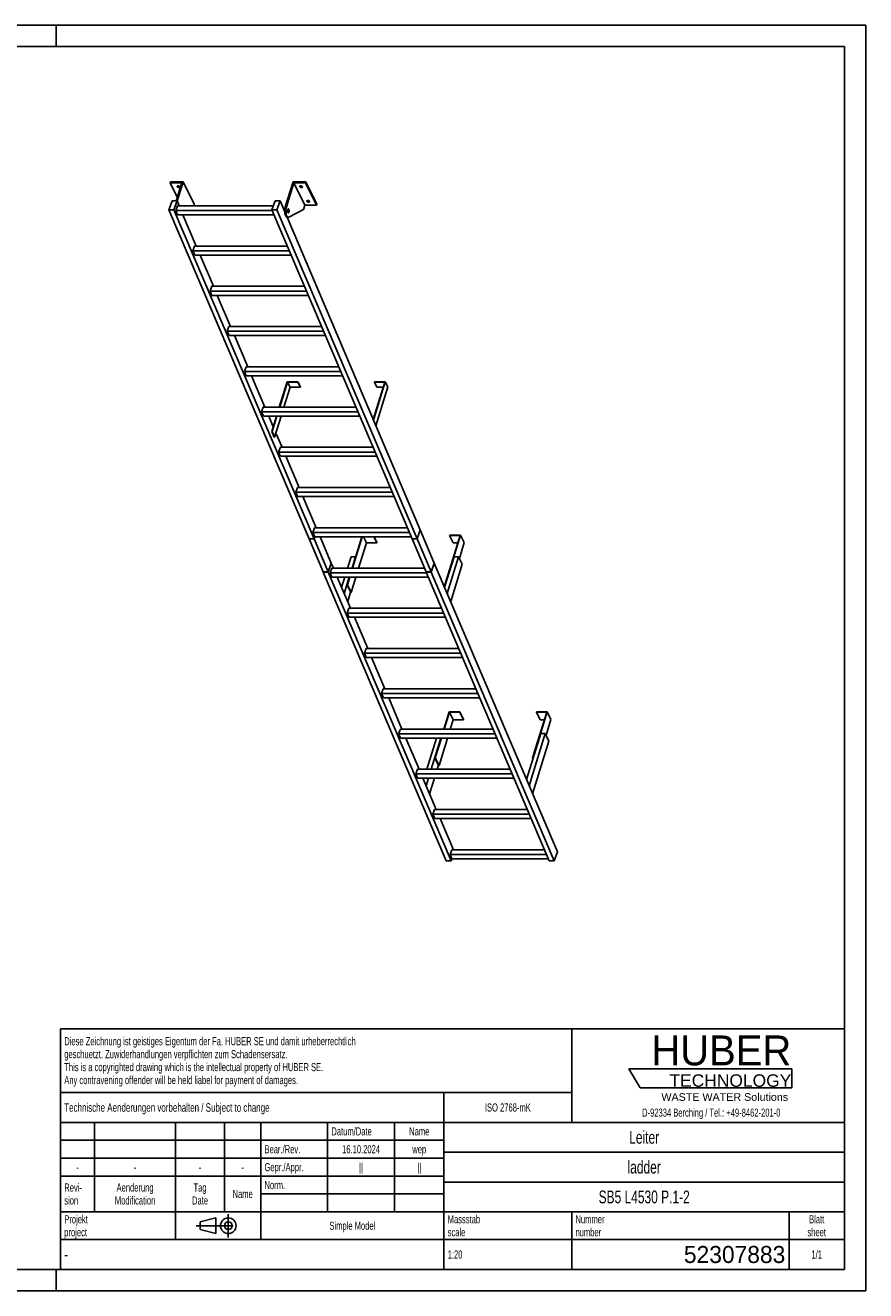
# Model space of a CAD drawing. Header units: millimetres. Extents: x 0 to 8400, y 0 to 5940.
# Tile 2 of 2: x 4455 to 8400, y 0 to 5940. Entities that reach past the tile are written whole.
import ezdxf

# ---------------------------------------------------------------- set-up
doc = ezdxf.new("R2010")
doc.units = ezdxf.units.MM
doc.header["$LTSCALE"] = 462
doc.linetypes.add('CENTER', pattern=[0.6, 0.375, -0.075, 0.075, -0.075])
doc.layers.get('0').update_dxf_attribs({"linetype": 'CONTINUOUS'})
for name, color, linetype in [('005_AXIS', 7, 'CONTINUOUS'), ('HUBER_Logo_BL1', 7, 'CONTINUOUS'), ('HUBER_Logo_BL2', 7, 'CONTINUOUS')]:
    doc.layers.add(name, color=color, linetype=linetype)
doc.styles.get("Standard").update_dxf_attribs({"font": 'txt', "width": 0.7})
doc.styles.add('TEXTSTYLE_2', font='txt')
doc.styles.add('TEXTSTYLE_3', font='arial.ttf')
doc.styles.add('TEXTSTYLE_5', font='txt', dxfattribs={"width": 0.8})
doc.styles.add('TEXTSTYLE_6', font='txt')

# ---------------------------------------------------------------- blocks, each defined once
blk = doc.blocks.new('HUBER_LOGO_BL1', base_point=(7675, 1007.5))
at = {"layer": 'HUBER_Logo_BL1', "color": 2, "linetype": 'Continuous', "attachment_point": 3, "line_spacing_factor": 0.78}
for s, insert, char_height, width, style in [('HUBER\\P\\fArial;\\H58.5;TECHNOLOGY ', (8050.7, 1198.2), 140.4, 775.343, 'TEXTSTYLE_2'), ('WASTE WATER Solutions', (8036, 927.2), 36, 594.067, 'TEXTSTYLE_3')]:
    blk.add_mtext(s, dxfattribs=dict(at, insert=insert, char_height=char_height, width=width, style=style))
at = {"layer": 'HUBER_Logo_BL1', "color": 2, "linetype": 'Continuous', "insert": (7675, 854.8), "char_height": 38, "width": 1621.786, "attachment_point": 2, "line_spacing_factor": 0.96}
blk.add_mtext('D-92334 Berching / Tel.: +49-8462-201-0', dxfattribs=at)
blk = doc.blocks.new('PROJEKTIONSMETHODE_1_BL3', base_point=(5360, 305))
at = {"color": 2, "linetype": 'CENTER'}
for p, q in [((5407.7, 360), (5407.7, 250)), ((5257.3, 305), (5462.7, 305))]:
    blk.add_line(p, q, dxfattribs=at)
at = {"color": 2, "linetype": 'Continuous'}
for p, q in [((5275.7, 323.3), (5349, 341.7)), ((5275.7, 286.7), (5275.7, 323.3)), ((5349, 268.3), (5349, 341.7)), ((5275.7, 286.7), (5349, 268.3))]:
    blk.add_line(p, q, dxfattribs=at)
for radius in [36.7, 18.3]:
    blk.add_circle((5407.7, 305), radius, dxfattribs=at)
blk = doc.blocks.new('*T17')
at = {"color": 3, "linetype": 'Continuous'}
for p, q in [((0, 0), (3680, 0)), ((0, 0), (0, -1130)), ((2400, 0), (2400, -440)), ((3680, 0), (3680, -1130)), ((0, -300), (2400, -300)), ((1800, -300), (1800, -1130)), ((0, -440), (3680, -440)), ((160, -440), (160, -860)), ((540, -440), (540, -990)), ((770, -440), (770, -860)), ((940, -440), (940, -990)), ((1254, -440), (1254, -860)), ((1568, -440), (1568, -860)), ((0, -524), (1800, -524)), ((1800, -580), (3680, -580)), ((0, -608), (1800, -608)), ((0, -692), (1800, -692)), ((1800, -720), (3680, -720)), ((940, -776), (1800, -776)), ((0, -860), (3680, -860)), ((2400, -860), (2400, -1130)), ((3420, -860), (3420, -1130)), ((0, -990), (3680, -990)), ((0, -1130), (3680, -1130))]:
    blk.add_line(p, q, dxfattribs=at)
at = {"color": 2, "linetype": 'Continuous', "line_spacing_factor": 0.96}
for s, insert, char_height, width, attachment_point in [('Diese Zeichnung ist geistiges Eigentum der Fa. HUBER SE und damit urheberrechtlich \\Pgeschuetzt. Zuwiderhandlungen verpflichten zum Schadensersatz.\\PThis is a copyrighted drawing which is the intellectual property of HUBER SE.\\PAny contravening offender will be held liabel for payment of damages.', (17.5, -39.8), 38, 4429.714, 1), ('Technische Aenderungen vorbehalten / Subject to change', (17.5, -350), 40, 3049.524, 1), ('ISO 2768-mK', (2100, -351), 38, 665.905, 2), ('Datum/Date', (1271.5, -463), 38, 584.476, 1), ('Name', (1684, -463), 38, 253.333, 2), ('Leiter', (2740, -480), 60, 480, 2), ('Bear./Rev.', (957.5, -547), 38, 544.667, 1), ('16.10.2024', (1411, -547), 38, 546.476, 2), ('wep', (1684, -547), 38, 199.048, 2), ('-', (80, -631), 38, 68.762, 2), ('-', (350, -631), 38, 68.762, 2), ('-', (655, -631), 38, 68.762, 2), ('-', (855, -631), 38, 68.762, 2), ('Gepr./Appr.', (957.5, -631), 38, 598.952, 1), ('||', (1411, -631), 38, 101.333, 2), ('||', (1684, -631), 38, 101.333, 2), ('ladder', (2740, -620), 60, 502.857, 2), ('Revi-\\Psion', (17.5, -726.6), 38, 276.857, 1), ('Aenderung\\PModification', (350, -726.6), 38, 606.19, 2), ('Tag\\PDate', (655, -726.6), 38, 235.238, 2), ('Name', (855, -757), 38, 253.333, 2), ('Norm. ', (957.5, -715), 38, 351.048, 1), ('SB5 L4530 P.1-2', (2740, -760), 60, 1334.286, 2), ('Projekt\\Pproject', (17.5, -875.6), 38, 367.333, 1), ('Massstab\\Pscale', (1817.5, -875.6), 38, 448.762, 1), ('Nummer\\Pnumber', (2417.5, -875.6), 38, 372.762, 1), ('Blatt\\Psheet', (3550, -875.6), 38, 275.048, 2), ('Simple Model', (1370, -906), 38, 656.857, 2), ('1:20', (1817.5, -1041), 38, 204.476, 1), ('1/1', (3550, -1041), 38, 159.238, 2)]:
    blk.add_mtext(s, dxfattribs=dict(at, insert=insert, char_height=char_height, width=width, attachment_point=attachment_point))
for s, insert, char_height, width, attachment_point, style in [('-', (17.5, -1035), 50, 36.667, 1, 'TEXTSTYLE_5'), ('52307883', (3402.5, -1020), 80, 1173.333, 3, 'TEXTSTYLE_6')]:
    blk.add_mtext(s, dxfattribs=dict(at, insert=insert, char_height=char_height, width=width, attachment_point=attachment_point, style=style))
blk = doc.blocks.new('HUBER_LOGO_BL2', base_point=(7670.4, 997))
at = {"layer": 'HUBER_Logo_BL2', "color": 5, "linetype": 'Continuous'}
for p, q in [((8052.9, 1042), (7287.9, 1042)), ((7287.9, 1042), (7341.9, 952)), ((8052.9, 1042), (8052.9, 952)), ((7341.9, 952), (8052.9, 952))]:
    blk.add_line(p, q, dxfattribs=at)

msp = doc.modelspace()

# ---------------------------------------------------------------- linework, layer by layer
at = {"color": 3, "linetype": 'Continuous'}
for p, q in [((8400, 5940), (0, 5940)), ((4600, 5940), (4600, 5840)), ((8400, 5940), (8400, 0)), ((4600, 0), (4600, 100)), ((8400, 0), (0, 0))]:
    msp.add_line(p, q, dxfattribs=at)
at = {"color": 5, "linetype": 'Continuous'}
for p, q in [((8300, 5840), (100, 5840)), ((8300, 100), (8300, 5840)), ((100, 100), (8300, 100))]:
    msp.add_line(p, q, dxfattribs=at)
at = {"color": 7, "linetype": 'Continuous'}
for p, q in [((5188.782, 5201.069), (5134.439, 5201.069)), ((5188.782, 5201.069), (5162.524, 5116.1)), ((5167.573, 5114.553), (5195.76, 5205.769)), ((5675.003, 5087.486), (5711.555, 5205.769)), ((5715.629, 5201.069), (5680.529, 5087.486)), ((5767.486, 5095.395), (5715.629, 5201.069)), ((5769.971, 5201.069), (5715.629, 5201.069)), ((5128.91, 5074.031), (5143.887, 5116.1)), ((5143.887, 5116.1), (5166.914, 5116.1)), ((5166.914, 5116.1), (5151.937, 5074.031)), ((5612.467, 5074.031), (5627.444, 5116.1)), ((5627.444, 5116.1), (5650.471, 5116.1)), ((5650.471, 5116.1), (5635.494, 5074.031)), ((5672.624, 5064.094), (5650.471, 5116.1)), ((5787.086, 3528.881), (5128.91, 5074.031)), ((5151.937, 5074.031), (5128.91, 5074.031)), ((5810.113, 3528.881), (5151.937, 5074.031)), ((5161.232, 5070.5), (5169.115, 5092.642)), ((5169.855, 5050.258), (5161.232, 5070.5)), ((5613.971, 5070.5), (5161.232, 5070.5)), ((5619.093, 5092.642), (5169.115, 5092.642)), ((5169.855, 5050.258), (5622.594, 5050.258)), ((5247.618, 5100.095), (5245.314, 5092.642)), ((6270.643, 3528.881), (5612.467, 5074.031)), ((5635.494, 5074.031), (5612.467, 5074.031)), ((6293.67, 3528.881), (5635.494, 5074.031)), ((5761.285, 5075.329), (5691.99, 5039.43)), ((5767.486, 5095.395), (5761.285, 5075.329)), ((5767.486, 5095.395), (5821.828, 5095.395)), ((6308.647, 3570.951), (5683.345, 5038.923)), ((5684.154, 5038.838), (5689.68, 5038.838)), ((5241.708, 4881.573), (5249.591, 4903.715)), ((5250.33, 4861.331), (5241.708, 4881.573)), ((5694.447, 4881.573), (5241.708, 4881.573)), ((5685.015, 4903.715), (5249.591, 4903.715)), ((5250.33, 4861.331), (5703.069, 4861.331)), ((5322.184, 4692.647), (5330.066, 4714.789)), ((5330.806, 4672.405), (5322.184, 4692.647)), ((5774.923, 4692.647), (5322.184, 4692.647)), ((5765.491, 4714.789), (5330.066, 4714.789)), ((5330.806, 4672.405), (5783.545, 4672.405)), ((5410.542, 4525.862), (5402.659, 4503.72)), ((5845.967, 4525.862), (5410.542, 4525.862)), ((5411.282, 4483.478), (5402.659, 4503.72)), ((5855.398, 4503.72), (5402.659, 4503.72)), ((5411.282, 4483.478), (5864.021, 4483.478)), ((5491.018, 4336.935), (5483.135, 4314.794)), ((5926.442, 4336.935), (5491.018, 4336.935)), ((5491.757, 4294.552), (5483.135, 4314.794)), ((5935.874, 4314.794), (5483.135, 4314.794)), ((5491.757, 4294.552), (5944.496, 4294.552)), ((5685.374, 4265.55), (5649.051, 4148.009)), ((5668.936, 4148.009), (5697.575, 4240.686)), ((5684.016, 4267.117), (5734.674, 4267.117)), ((5697.575, 4240.686), (5685.374, 4265.55)), ((5685.374, 4265.55), (5734.19, 4265.55)), ((5746.392, 4240.686), (5697.575, 4240.686)), ((5734.674, 4267.117), (5734.19, 4265.55)), ((5734.19, 4265.55), (5746.392, 4240.686)), ((5734.674, 4267.117), (5746.876, 4242.252)), ((5746.876, 4242.252), (5746.392, 4240.686)), ((6142.22, 4265.55), (6087.794, 4089.429)), ((6093.888, 4267.117), (6093.404, 4265.55)), ((6105.605, 4240.686), (6093.404, 4265.55)), ((6093.404, 4265.55), (6142.22, 4265.55)), ((6093.888, 4267.117), (6144.546, 4267.117)), ((6134.536, 4240.686), (6105.605, 4240.686)), ((5571.493, 4148.009), (5563.611, 4125.867)), ((5572.233, 4105.625), (5563.611, 4125.867)), ((6016.35, 4125.867), (5563.611, 4125.867)), ((6006.918, 4148.009), (5571.493, 4148.009)), ((5572.233, 4105.625), (6024.972, 4105.625)), ((5635.953, 4105.625), (5613.576, 4033.214)), ((5625.101, 4006.159), (5655.838, 4105.625)), ((5659.76, 3959.082), (5631.242, 4026.032)), ((5651.969, 3959.082), (5644.086, 3936.94)), ((5652.709, 3916.698), (5644.086, 3936.94)), ((6096.825, 3936.94), (5644.086, 3936.94)), ((6087.394, 3959.082), (5651.969, 3959.082)), ((5652.709, 3916.698), (6105.448, 3916.698)), ((5740.236, 3770.156), (5677.814, 3916.698)), ((5732.445, 3770.156), (5724.562, 3748.014)), ((5733.184, 3727.772), (5724.562, 3748.014)), ((6177.301, 3748.014), (5724.562, 3748.014)), ((6167.869, 3770.156), (5732.445, 3770.156)), ((5733.184, 3727.772), (6185.923, 3727.772)), ((5820.712, 3581.229), (5758.29, 3727.772)), ((5812.92, 3581.229), (5805.038, 3559.087)), ((6248.345, 3581.229), (5812.92, 3581.229)), ((6293.67, 3528.881), (6308.647, 3570.951)), ((6293.699, 3528.814), (6308.676, 3570.883)), ((6308.676, 3570.883), (6308.623, 3570.883)), ((6374.723, 3415.828), (6308.676, 3570.883)), ((5787.086, 3528.881), (5810.113, 3528.881)), ((5787.115, 3528.814), (5787.139, 3528.881)), ((5853.163, 3373.759), (5787.115, 3528.814)), ((5787.115, 3528.814), (5810.142, 3528.814)), ((5813.66, 3538.845), (5805.038, 3559.087)), ((6257.777, 3559.087), (5805.038, 3559.087)), ((5810.113, 3528.881), (5813.66, 3538.845)), ((5810.142, 3528.814), (5813.713, 3538.845)), ((5876.189, 3373.759), (5810.142, 3528.814)), ((5813.66, 3538.845), (6266.399, 3538.845)), ((5891.166, 3415.828), (5838.766, 3538.845)), ((6034.694, 3538.845), (5989.409, 3392.302)), ((5991.251, 3392.302), (6036.536, 3538.845)), ((6019.587, 3392.302), (6056.03, 3510.231)), ((6041.989, 3538.845), (6056.03, 3510.231)), ((6056.03, 3510.231), (6104.847, 3510.231)), ((6090.805, 3538.845), (6104.847, 3510.231)), ((6092.058, 3538.845), (6105.331, 3511.798)), ((6104.847, 3510.231), (6105.331, 3511.798)), ((6270.643, 3528.881), (6293.67, 3528.881)), ((6270.696, 3528.881), (6270.672, 3528.814)), ((6270.672, 3528.814), (6293.699, 3528.814)), ((6336.72, 3373.759), (6270.672, 3528.814)), ((6359.746, 3373.759), (6293.699, 3528.814)), ((6495.489, 3545.663), (6423.692, 3313.327)), ((6425.534, 3313.327), (6497.815, 3547.23)), ((6447.157, 3547.23), (6446.673, 3545.663)), ((6446.673, 3545.663), (6495.489, 3545.663)), ((6446.673, 3545.663), (6464.06, 3510.231)), ((6497.815, 3547.23), (6447.157, 3547.23)), ((6464.06, 3510.231), (6484.54, 3510.231)), ((6492.276, 3437.606), (6515.203, 3511.798)), ((6497.815, 3547.23), (6515.203, 3511.798)), ((6467.268, 3445.397), (6423.062, 3302.347)), ((6488.452, 3445.397), (6435.339, 3273.524)), ((6488.452, 3445.397), (6467.268, 3445.397)), ((6505.84, 3409.966), (6488.452, 3445.397)), ((5876.189, 3373.759), (5891.166, 3415.828)), ((5876.218, 3373.692), (5891.195, 3415.761)), ((5893.396, 3392.302), (5885.513, 3370.161)), ((5891.195, 3415.761), (5891.142, 3415.761)), ((5901.187, 3392.302), (5891.195, 3415.761)), ((6328.821, 3392.302), (5893.396, 3392.302)), ((6359.746, 3373.759), (6374.723, 3415.828)), ((6359.775, 3373.692), (6374.752, 3415.761)), ((6374.752, 3415.761), (6374.699, 3415.761)), ((6952.452, 2059.538), (6374.752, 3415.761)), ((6451.762, 3234.97), (6505.84, 3409.966)), ((5853.163, 3373.759), (5876.189, 3373.759)), ((5853.191, 3373.692), (5853.215, 3373.759)), ((5853.191, 3373.692), (5876.218, 3373.692)), ((6430.892, 2017.468), (5853.191, 3373.692)), ((6453.918, 2017.468), (5876.218, 3373.692)), ((6338.252, 3370.161), (5885.513, 3370.161)), ((5894.136, 3349.918), (5885.513, 3370.161)), ((5894.136, 3349.918), (6346.875, 3349.918)), ((5981.663, 3203.376), (5919.241, 3349.918)), ((5976.311, 3349.918), (5965.004, 3313.327)), ((5966.846, 3313.327), (5978.153, 3349.918)), ((5984.233, 3277.895), (6006.49, 3349.918)), ((6336.72, 3373.759), (6359.746, 3373.759)), ((6336.772, 3373.759), (6336.748, 3373.692)), ((6336.748, 3373.692), (6359.775, 3373.692)), ((6914.449, 2017.468), (6336.748, 3373.692)), ((6937.475, 2017.468), (6359.775, 3373.692)), ((5965.004, 3313.327), (5966.846, 3313.327)), ((5965.004, 3313.327), (5982.391, 3277.895)), ((5966.846, 3313.327), (5984.233, 3277.895)), ((5982.391, 3277.895), (5984.233, 3277.895)), ((6423.692, 3313.327), (6425.534, 3313.327)), ((6423.692, 3313.327), (6425.387, 3309.872)), ((6425.534, 3313.327), (6426.099, 3312.176)), ((5973.872, 3203.376), (5965.989, 3181.234)), ((6418.728, 3181.234), (5965.989, 3181.234)), ((5974.611, 3160.992), (5965.989, 3181.234)), ((6409.296, 3203.376), (5973.872, 3203.376)), ((5974.611, 3160.992), (6427.35, 3160.992)), ((6062.139, 3014.449), (5999.717, 3160.992)), ((6054.347, 3014.449), (6046.465, 2992.307)), ((6499.204, 2992.307), (6046.465, 2992.307)), ((6055.087, 2972.065), (6046.465, 2992.307)), ((6489.772, 3014.449), (6054.347, 3014.449)), ((6055.087, 2972.065), (6507.826, 2972.065)), ((6142.614, 2825.523), (6080.193, 2972.065)), ((6134.823, 2825.523), (6126.94, 2803.381)), ((6579.679, 2803.381), (6126.94, 2803.381)), ((6135.563, 2783.139), (6126.94, 2803.381)), ((6570.248, 2825.523), (6134.823, 2825.523)), ((6135.563, 2783.139), (6588.302, 2783.139)), ((6223.09, 2636.596), (6160.668, 2783.139)), ((6444.5, 2717.413), (6419.526, 2636.596)), ((6421.368, 2636.596), (6445.858, 2715.846)), ((6495.158, 2717.413), (6444.5, 2717.413)), ((6445.858, 2715.846), (6494.674, 2715.846)), ((6445.858, 2715.846), (6463.245, 2680.414)), ((6449.704, 2636.596), (6463.245, 2680.414)), ((6463.245, 2680.414), (6512.062, 2680.414)), ((6494.674, 2715.846), (6495.158, 2717.413)), ((6494.674, 2715.846), (6512.062, 2680.414)), ((6495.158, 2717.413), (6512.546, 2681.981)), ((6512.062, 2680.414), (6512.546, 2681.981)), ((6902.704, 2715.846), (6836.378, 2501.215)), ((6838.22, 2501.215), (6905.03, 2717.413)), ((6854.372, 2717.413), (6853.888, 2715.846)), ((6853.888, 2715.846), (6902.704, 2715.846)), ((6853.888, 2715.846), (6871.275, 2680.414)), ((6905.03, 2717.413), (6854.372, 2717.413)), ((6871.275, 2680.414), (6891.755, 2680.414)), ((6899.491, 2607.789), (6922.418, 2681.981)), ((6905.03, 2717.413), (6922.418, 2681.981)), ((6215.299, 2636.596), (6207.416, 2614.454)), ((6660.155, 2614.454), (6207.416, 2614.454)), ((6216.038, 2594.212), (6207.416, 2614.454)), ((6650.724, 2636.596), (6215.299, 2636.596)), ((6874.483, 2615.58), (6807.68, 2399.408)), ((6895.667, 2615.58), (6819.958, 2370.585)), ((6895.667, 2615.58), (6874.483, 2615.58)), ((6913.055, 2580.149), (6895.667, 2615.58)), ((6216.038, 2594.212), (6668.777, 2594.212)), ((6303.566, 2447.669), (6241.144, 2594.212)), ((6406.428, 2594.212), (6377.69, 2501.215)), ((6379.532, 2501.215), (6408.27, 2594.212)), ((6396.919, 2465.783), (6436.607, 2594.212)), ((6836.38, 2332.031), (6913.055, 2580.149)), ((6377.69, 2501.215), (6379.532, 2501.215)), ((6377.69, 2501.215), (6395.077, 2465.783)), ((6379.532, 2501.215), (6396.919, 2465.783)), ((6836.378, 2501.215), (6838.22, 2501.215)), ((6836.378, 2501.215), (6838.073, 2497.76)), ((6838.22, 2501.215), (6838.785, 2500.063)), ((6295.774, 2447.669), (6287.892, 2425.528)), ((6731.199, 2447.669), (6295.774, 2447.669)), ((6395.077, 2465.783), (6396.919, 2465.783)), ((6740.631, 2425.528), (6287.892, 2425.528)), ((6296.514, 2405.285), (6287.892, 2425.528)), ((6296.514, 2405.285), (6749.253, 2405.285)), ((6384.041, 2258.743), (6321.62, 2405.285)), ((6376.25, 2258.743), (6368.367, 2236.601)), ((6811.675, 2258.743), (6376.25, 2258.743)), ((6821.106, 2236.601), (6368.367, 2236.601)), ((6376.99, 2216.359), (6368.367, 2236.601)), ((6376.99, 2216.359), (6829.729, 2216.359)), ((6464.517, 2069.816), (6402.095, 2216.359)), ((6456.726, 2069.816), (6448.843, 2047.674)), ((6901.582, 2047.674), (6448.843, 2047.674)), ((6457.465, 2027.432), (6448.843, 2047.674)), ((6457.465, 2027.432), (6453.918, 2017.468)), ((6892.151, 2069.816), (6456.726, 2069.816)), ((6457.465, 2027.432), (6910.204, 2027.432)), ((6952.452, 2059.538), (6937.475, 2017.468)), ((6453.918, 2017.468), (6430.892, 2017.468)), ((6937.475, 2017.468), (6914.449, 2017.468))]:
    msp.add_line(p, q, dxfattribs=at)
at = {"color": 9, "linetype": 'Continuous'}
msp.add_line((5675.003, 5087.486), (5680.529, 5087.486), dxfattribs=at)
at = {"color": 7, "linetype": 'Continuous'}
for points, knots in [([(5675.003, 5087.486), (5674.273, 5085.126), (5673.158, 5080.036), (5672.392, 5072.077), (5672.483, 5063.87), (5673.427, 5056.041), (5674.914, 5050.069), (5676.527, 5045.985), (5677.83, 5043.498), (5679.259, 5041.491), (5680.796, 5040), (5682.433, 5039.06), (5683.601, 5038.838), (5684.154, 5038.838)], [0, 0, 0, 0, 0.13939916, 0.29280569, 0.45031518, 0.6015399, 0.73684017, 0.79611184, 0.84888331, 0.89492094, 0.93453064, 0.96882596, 1, 1, 1, 1]), ([(5680.529, 5087.486), (5679.799, 5085.126), (5678.684, 5080.036), (5677.918, 5072.077), (5678.01, 5063.87), (5678.953, 5056.041), (5680.44, 5050.069), (5682.053, 5045.985), (5683.357, 5043.498), (5684.785, 5041.491), (5686.323, 5040), (5687.959, 5039.06), (5689.128, 5038.838), (5689.68, 5038.838)], [0, 0, 0, 0, 0.13939916, 0.29280569, 0.45031518, 0.6015399, 0.73684017, 0.79611184, 0.84888331, 0.89492094, 0.93453064, 0.96882596, 1, 1, 1, 1]), ([(5689.68, 5038.838), (5689.874, 5038.838), (5690.674, 5038.889), (5691.453, 5039.152), (5691.99, 5039.43)], [0, 0, 0, 0, 0.24280265, 1, 1, 1, 1])]:
    msp.add_open_spline(points, degree=3, knots=knots, dxfattribs=at)
at = {"layer": '005_AXIS', "color": 7, "linetype": 'Continuous'}
for p, q in [((5135.891, 5205.769), (5134.439, 5201.069)), ((5134.439, 5201.069), (5167.784, 5133.119)), ((5195.76, 5205.769), (5135.891, 5205.769)), ((5247.618, 5100.095), (5195.76, 5205.769)), ((5771.424, 5205.769), (5711.555, 5205.769)), ((5771.424, 5205.769), (5769.971, 5201.069)), ((5821.828, 5095.395), (5769.971, 5201.069)), ((5823.281, 5100.095), (5771.424, 5205.769)), ((5176.906, 5092.642), (5166.914, 5116.1)), ((5257.382, 4903.715), (5194.96, 5050.258)), ((5672.845, 5076.338), (5667.408, 5076.338)), ((5689.68, 5076.338), (5687.573, 5076.338)), ((5689.68, 5061.338), (5687.577, 5061.338)), ((5823.281, 5100.095), (5821.828, 5095.395)), ((5337.858, 4714.789), (5275.436, 4861.331)), ((5418.333, 4525.862), (5355.912, 4672.405)), ((5498.809, 4336.935), (5436.387, 4483.478)), ((5579.285, 4148.009), (5516.863, 4294.552)), ((5684.016, 4267.117), (5647.208, 4148.009)), ((6144.546, 4267.117), (6088.862, 4086.923)), ((6100.387, 4059.867), (6156.748, 4242.252)), ((6156.748, 4242.252), (6144.546, 4267.117)), ((5618.65, 4055.594), (5597.339, 4105.625)), ((5634.111, 4105.625), (5611.734, 4033.214)), ((5611.734, 4033.214), (5623.259, 4006.159)), ((5611.734, 4033.214), (5613.576, 4033.214)), ((5613.576, 4033.214), (5625.101, 4006.159)), ((5623.259, 4006.159), (5625.101, 4006.159)), ((5983.711, 3445.397), (5967.303, 3392.302)), ((5983.711, 3445.397), (6004.895, 3445.397)), ((6004.895, 3445.397), (5988.488, 3392.302)), ((6005.46, 3444.246), (6004.895, 3445.397)), ((5954.206, 3349.918), (5939.505, 3302.347)), ((5975.39, 3349.918), (5951.782, 3273.524)), ((5968.205, 3234.97), (5981.826, 3279.047)), ((6384.322, 2594.212), (6339.037, 2447.669)), ((6405.507, 2594.212), (6360.222, 2447.669)), ((6388.558, 2447.669), (6394.512, 2466.935)), ((6325.94, 2405.285), (6324.123, 2399.408)), ((6347.124, 2405.285), (6336.401, 2370.585)), ((6352.823, 2332.031), (6375.461, 2405.285))]:
    msp.add_line(p, q, dxfattribs=at)
for points, knots in [([(5167.538, 5182.42), (5167.386, 5182.73), (5167.173, 5183.366), (5167.223, 5184.042), (5167.315, 5184.34)], [0, 0, 0, 0, 0.52599001, 1, 1, 1, 1]), ([(5167.315, 5184.34), (5167.438, 5184.741), (5167.995, 5185.533), (5169.372, 5186.232), (5171.128, 5186.524), (5173.118, 5186.397), (5175.146, 5185.87), (5177.013, 5184.993), (5178.528, 5183.859), (5179.272, 5182.909), (5179.512, 5182.42)], [0, 0, 0, 0, 0.08792798, 0.19150839, 0.31584218, 0.45699793, 0.60613597, 0.75253436, 0.88609218, 1, 1, 1, 1]), ([(5179.735, 5180.501), (5179.611, 5180.1), (5179.054, 5179.308), (5177.678, 5178.609), (5175.921, 5178.317), (5173.932, 5178.444), (5171.903, 5178.971), (5170.037, 5179.847), (5168.522, 5180.982), (5167.777, 5181.932), (5167.538, 5182.42)], [0, 0, 0, 0, 0.08792798, 0.19150839, 0.31584218, 0.45699793, 0.60613597, 0.75253436, 0.88609218, 1, 1, 1, 1]), ([(5178.907, 5183.329), (5178.141, 5183.112), (5176.417, 5182.985), (5173.848, 5183.466), (5171.455, 5184.518), (5170.104, 5185.596), (5169.593, 5186.207)], [0, 0, 0, 0, 0.23499217, 0.50000086, 0.76500904, 1, 1, 1, 1]), ([(5179.512, 5182.42), (5179.664, 5182.111), (5179.877, 5181.475), (5179.827, 5180.798), (5179.735, 5180.501)], [0, 0, 0, 0, 0.52599001, 1, 1, 1, 1]), ([(5743.201, 5182.42), (5743.049, 5182.73), (5742.836, 5183.366), (5742.886, 5184.042), (5742.978, 5184.34)], [0, 0, 0, 0, 0.52599001, 1, 1, 1, 1]), ([(5742.978, 5184.34), (5743.102, 5184.741), (5743.658, 5185.533), (5745.035, 5186.232), (5746.791, 5186.524), (5748.781, 5186.397), (5750.81, 5185.87), (5752.676, 5184.993), (5754.191, 5183.859), (5754.935, 5182.909), (5755.175, 5182.42)], [0, 0, 0, 0, 0.08792798, 0.19150839, 0.31584218, 0.45699793, 0.60613597, 0.75253436, 0.88609218, 1, 1, 1, 1]), ([(5755.398, 5180.501), (5755.274, 5180.1), (5754.718, 5179.308), (5753.341, 5178.609), (5751.585, 5178.317), (5749.595, 5178.444), (5747.566, 5178.971), (5745.7, 5179.847), (5744.185, 5180.982), (5743.441, 5181.932), (5743.201, 5182.42)], [0, 0, 0, 0, 0.08792798, 0.19150839, 0.31584218, 0.45699793, 0.60613597, 0.75253436, 0.88609218, 1, 1, 1, 1]), ([(5754.57, 5183.329), (5753.804, 5183.112), (5752.08, 5182.985), (5749.511, 5183.466), (5747.119, 5184.518), (5745.767, 5185.596), (5745.256, 5186.207)], [0, 0, 0, 0, 0.23499217, 0.50000086, 0.76500904, 1, 1, 1, 1]), ([(5755.175, 5182.42), (5755.327, 5182.111), (5755.54, 5181.475), (5755.49, 5180.798), (5755.398, 5180.501)], [0, 0, 0, 0, 0.52599001, 1, 1, 1, 1]), ([(5776.756, 5114.043), (5776.604, 5114.353), (5776.391, 5114.989), (5776.44, 5115.665), (5776.532, 5115.962)], [0, 0, 0, 0, 0.52599001, 1, 1, 1, 1]), ([(5776.532, 5115.962), (5776.656, 5116.363), (5777.213, 5117.156), (5778.59, 5117.855), (5780.346, 5118.147), (5782.335, 5118.02), (5784.364, 5117.493), (5786.23, 5116.616), (5787.746, 5115.481), (5788.49, 5114.531), (5788.729, 5114.043)], [0, 0, 0, 0, 0.08792798, 0.19150839, 0.31584218, 0.45699793, 0.60613597, 0.75253436, 0.88609218, 1, 1, 1, 1]), ([(5788.953, 5112.124), (5788.829, 5111.723), (5788.272, 5110.931), (5786.895, 5110.232), (5785.139, 5109.94), (5783.15, 5110.067), (5781.121, 5110.594), (5779.255, 5111.47), (5777.739, 5112.605), (5776.995, 5113.555), (5776.756, 5114.043)], [0, 0, 0, 0, 0.08792798, 0.19150839, 0.31584218, 0.45699793, 0.60613597, 0.75253436, 0.88609218, 1, 1, 1, 1]), ([(5788.125, 5114.952), (5787.359, 5114.735), (5785.634, 5114.608), (5783.065, 5115.089), (5780.673, 5116.141), (5779.321, 5117.219), (5778.811, 5117.83)], [0, 0, 0, 0, 0.23499217, 0.50000086, 0.76500904, 1, 1, 1, 1]), ([(5788.729, 5114.043), (5788.881, 5113.734), (5789.094, 5113.098), (5789.045, 5112.421), (5788.953, 5112.124)], [0, 0, 0, 0, 0.52599001, 1, 1, 1, 1]), ([(5689.68, 5078.088), (5689.492, 5078.088), (5689.09, 5078.003), (5688.537, 5077.649), (5688.024, 5077.093), (5687.353, 5076.03), (5686.699, 5074.271), (5686.211, 5071.81), (5686.025, 5069.078), (5686.157, 5066.323), (5686.596, 5063.799), (5687.115, 5062.257), (5687.441, 5061.592)], [0, 0, 0, 0, 0.03139335, 0.06653602, 0.10789214, 0.15653911, 0.27536242, 0.41788486, 0.57383792, 0.73088447, 0.87653107, 1, 1, 1, 1]), ([(5689.68, 5076.338), (5689.527, 5076.338), (5689.202, 5076.269), (5688.753, 5075.982), (5688.337, 5075.531), (5687.793, 5074.669), (5687.263, 5073.243), (5686.868, 5071.248), (5686.716, 5069.032), (5686.824, 5066.799), (5687.179, 5064.752), (5687.6, 5063.502), (5687.865, 5062.963)], [0, 0, 0, 0, 0.03139336, 0.06653604, 0.10789215, 0.1565391, 0.27536241, 0.41788485, 0.57383792, 0.73088447, 0.87653103, 1, 1, 1, 1]), ([(5687.441, 5061.592), (5687.587, 5061.295), (5687.89, 5060.761), (5688.437, 5060.11), (5689.033, 5059.691), (5689.475, 5059.588), (5689.68, 5059.588)], [0, 0, 0, 0, 0.31594759, 0.58208421, 0.80455749, 1, 1, 1, 1]), ([(5687.865, 5062.963), (5687.983, 5062.722), (5688.229, 5062.289), (5688.672, 5061.762), (5689.156, 5061.421), (5689.514, 5061.338), (5689.68, 5061.338)], [0, 0, 0, 0, 0.31594789, 0.58208425, 0.80455749, 1, 1, 1, 1]), ([(5691.919, 5076.084), (5691.773, 5076.381), (5691.47, 5076.915), (5690.923, 5077.566), (5690.327, 5077.985), (5689.885, 5078.088), (5689.68, 5078.088)], [0, 0, 0, 0, 0.31594759, 0.58208421, 0.80455749, 1, 1, 1, 1]), ([(5691.496, 5074.713), (5691.377, 5074.954), (5691.131, 5075.387), (5690.688, 5075.915), (5690.205, 5076.255), (5689.846, 5076.338), (5689.68, 5076.338)], [0, 0, 0, 0, 0.31594789, 0.58208425, 0.80455749, 1, 1, 1, 1]), ([(5689.68, 5059.588), (5689.868, 5059.588), (5690.27, 5059.673), (5690.823, 5060.027), (5691.337, 5060.583), (5692.007, 5061.647), (5692.661, 5063.405), (5693.149, 5065.866), (5693.336, 5068.599), (5693.203, 5071.353), (5692.765, 5073.877), (5692.246, 5075.419), (5691.919, 5076.084)], [0, 0, 0, 0, 0.03139335, 0.06653602, 0.10789214, 0.15653911, 0.27536242, 0.41788486, 0.57383792, 0.73088447, 0.87653107, 1, 1, 1, 1]), ([(5689.68, 5061.338), (5689.833, 5061.338), (5690.159, 5061.407), (5690.607, 5061.694), (5691.023, 5062.145), (5691.567, 5063.007), (5692.097, 5064.433), (5692.493, 5066.428), (5692.644, 5068.644), (5692.537, 5070.877), (5692.181, 5072.924), (5691.76, 5074.174), (5691.496, 5074.713)], [0, 0, 0, 0, 0.03139336, 0.06653604, 0.10789215, 0.1565391, 0.27536241, 0.41788485, 0.57383792, 0.73088447, 0.87653103, 1, 1, 1, 1])]:
    msp.add_open_spline(points, degree=3, knots=knots, dxfattribs=at)

# ---------------------------------------------------------------- block references
msp.add_blockref('*T17', (4620, 1230))
at = {"color": 2, "linetype": 'Continuous'}
msp.add_blockref('PROJEKTIONSMETHODE_1_BL3', (5360, 305), dxfattribs=at)
at = {"layer": 'HUBER_Logo_BL1'}
msp.add_blockref('HUBER_LOGO_BL1', (7674.994, 1007.484), dxfattribs=at)
at = {"layer": 'HUBER_Logo_BL2'}
msp.add_blockref('HUBER_LOGO_BL2', (7670.375, 996.993), dxfattribs=at)

doc.saveas('drawing.dxf')
